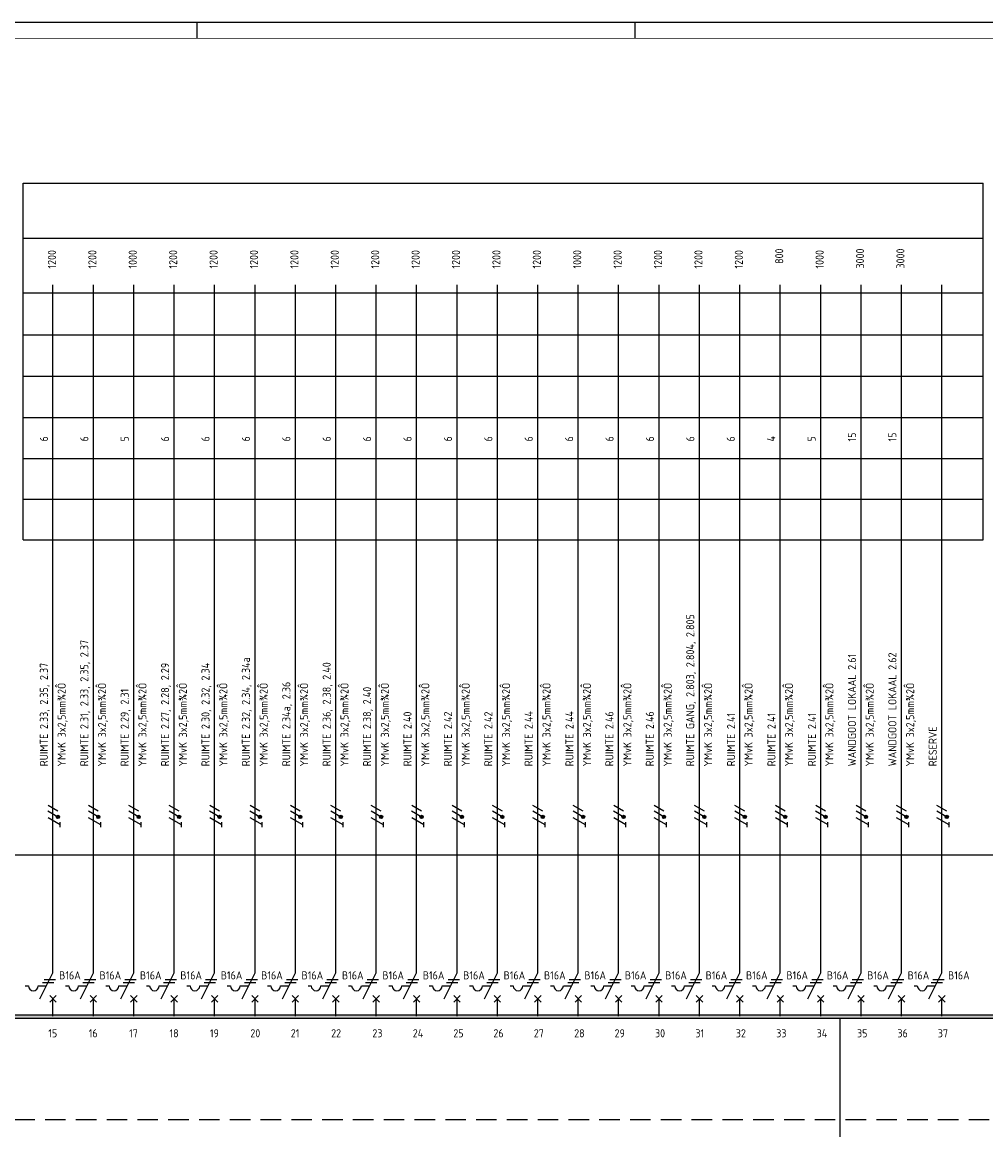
# Model space of a CAD drawing. Header units: millimetres. Extents: x 0 to 841, y 0 to 594.
# Tile 3 of 4: x 286 to 585, y 251 to 594. Entities that reach past the tile are written whole.
import ezdxf
from ezdxf.enums import TextEntityAlignment as Align

# ---------------------------------------------------------------- set-up
doc = ezdxf.new("R2010")
doc.units = ezdxf.units.MM
doc.linetypes.add('HIDDEN', pattern=[9.525, 6.35, -3.175])
for name, color, linetype in [('1', 7, 'CONTINUOUS'), ('40', 1, 'CONTINUOUS'), ('70', 1, 'CONTINUOUS'), ('71', 2, 'CONTINUOUS'), ('73', 4, 'CONTINUOUS'), ('EL$2B---_KADER', 4, 'CONTINUOUS'), ('LIJN018', 210, 'CONTINUOUS'), ('LIJN025', 10, 'CONTINUOUS'), ('LIJN035', 50, 'CONTINUOUS'), ('LIJN050', 90, 'CONTINUOUS'), ('TEKST25', 10, 'CONTINUOUS'), ('TEKST35', 50, 'CONTINUOUS'), ('TEKST50', 90, 'CONTINUOUS')]:
    doc.layers.add(name, color=color, linetype=linetype)
doc.styles.add('5_0', font='iso.shx')
doc.styles.add('ISO', font='ISO.SHX')
doc.styles.add('NEN', font='iso.shx')
doc.styles.add('ROMAND', font='romand')

# ---------------------------------------------------------------- blocks, each defined once
blk = doc.blocks.new('A1')
at = {"layer": 'LIJN025'}
for p, q in [((340.5, 589), (340.5, 594)), ((476, 589), (476, 594))]:
    blk.add_line(p, q, dxfattribs=at)
blk.add_lwpolyline([(0, 0), (0, 594), (841, 594), (841, 0)], close=True, dxfattribs=at)
at = {"layer": 'LIJN050', "const_width": 0.2}
blk.add_lwpolyline([(836, 5), (836, 589), (25, 589), (25, 5)], close=True, dxfattribs=at)
at = {"layer": 'TEKST25', "style": 'ROMAND', "width": 2.899115}
blk.add_attdef('STATUS', text='', height=2.5, dxfattribs=at).set_placement((795, 71.5), (834, 71.5), align=Align.FIT)
at = {"layer": 'TEKST25', "style": 'ISO'}
for tag, p in [('E', (796.25, 66)), ('NAAM-E', (807.75, 66)), ('DATUM-E', (826, 66)), ('D', (796.25, 61)), ('NAAM-D', (807.75, 61)), ('DATUM-D', (826, 61)), ('C', (796.25, 56)), ('NAAM-C', (807.75, 56)), ('DATUM-C', (826, 56)), ('B', (796.25, 51)), ('NAAM-B', (807.75, 51)), ('DATUM-B', (826, 51)), ('A', (796.25, 46)), ('NAAM-A', (807.75, 46)), ('DATUM-A', (826, 46))]:
    blk.add_attdef(tag, text='', height=2.5, dxfattribs=at).set_placement(p, align=Align.CENTER)
for tag, p in [('DATUM', (673.75, 36.25)), ('SCHAAL', (709, 36.25)), ('GETEKEND', (739.25, 36.25)), ('GECONTOL.', (774, 36.25)), ('FORMAAT', (804.25, 28.25))]:
    blk.add_attdef(tag, p, '', height=2.5, dxfattribs=at)
at = {"layer": 'TEKST35', "style": 'ISO'}
for tag, p in [('PROJECT', (675.5, 72.5)), ('PLAATS', (675.5, 63.5)), ('INSTALLATIE-REGEL1', (675.5, 52.5)), ('INSTALLATIE-REGEL2', (675.5, 43.5))]:
    blk.add_attdef(tag, p, '', height=4, dxfattribs=at)
blk.add_attdef('PROJ.NR.', text='', height=4, dxfattribs=at).set_placement((822, 23), align=Align.CENTER)
at = {"layer": 'TEKST50', "style": 'ISO'}
blk.add_attdef('FILE-NAAM', text='', height=5, dxfattribs=at).set_placement((814.5, 7.5), align=Align.CENTER)

msp = doc.modelspace()

# ---------------------------------------------------------------- linework, layer by layer
at = {"layer": '1', "color": 1}
for p, q in [((297.35, 348.13), (294.36, 349.86)), ((297.43, 349.86), (294.39, 351.61)), ((309.85, 348.13), (306.86, 349.86)), ((309.93, 349.86), (306.89, 351.61)), ((322.35, 348.13), (319.36, 349.86)), ((322.43, 349.86), (319.39, 351.61)), ((334.85, 348.13), (331.86, 349.86)), ((334.93, 349.86), (331.89, 351.61)), ((347.35, 348.13), (344.36, 349.86)), ((347.43, 349.86), (344.39, 351.61)), ((359.85, 348.13), (356.86, 349.86)), ((359.93, 349.86), (356.89, 351.61)), ((372.35, 348.13), (369.36, 349.86)), ((372.43, 349.86), (369.39, 351.61)), ((384.85, 348.13), (381.86, 349.86)), ((384.93, 349.86), (381.89, 351.61)), ((397.35, 348.13), (394.36, 349.86)), ((397.43, 349.86), (394.39, 351.61)), ((409.85, 348.13), (406.86, 349.86)), ((409.93, 349.86), (406.89, 351.61)), ((422.35, 348.13), (419.36, 349.86)), ((422.43, 349.86), (419.39, 351.61)), ((434.85, 348.13), (431.86, 349.86)), ((434.93, 349.86), (431.89, 351.61)), ((447.35, 348.13), (444.36, 349.86)), ((447.43, 349.86), (444.39, 351.61)), ((459.85, 348.13), (456.86, 349.86)), ((459.93, 349.86), (456.89, 351.61)), ((472.35, 348.13), (469.36, 349.86)), ((472.43, 349.86), (469.39, 351.61)), ((484.85, 348.13), (481.86, 349.86)), ((484.93, 349.86), (481.89, 351.61)), ((497.35, 348.13), (494.36, 349.86)), ((497.43, 349.86), (494.39, 351.61)), ((509.85, 348.13), (506.86, 349.86)), ((509.93, 349.86), (506.89, 351.61)), ((522.35, 348.13), (519.36, 349.86)), ((522.43, 349.86), (519.39, 351.61)), ((534.85, 348.13), (531.86, 349.86)), ((534.93, 349.86), (531.89, 351.61)), ((547.35, 348.13), (544.36, 349.86)), ((547.43, 349.86), (544.39, 351.61)), ((559.85, 348.13), (556.86, 349.86)), ((559.93, 349.86), (556.89, 351.61)), ((572.35, 348.13), (569.36, 349.86)), ((572.43, 349.86), (569.39, 351.61)), ((298.18, 345.7), (294.39, 347.88)), ((310.68, 345.7), (306.89, 347.88)), ((323.18, 345.7), (319.39, 347.88)), ((335.68, 345.7), (331.89, 347.88)), ((348.18, 345.7), (344.39, 347.88)), ((360.68, 345.7), (356.89, 347.88)), ((373.18, 345.7), (369.39, 347.88)), ((385.68, 345.7), (381.89, 347.88)), ((398.18, 345.7), (394.39, 347.88)), ((410.68, 345.7), (406.89, 347.88)), ((423.18, 345.7), (419.39, 347.88)), ((435.68, 345.7), (431.89, 347.88)), ((448.18, 345.7), (444.39, 347.88)), ((460.68, 345.7), (456.89, 347.88)), ((473.18, 345.7), (469.39, 347.88)), ((485.68, 345.7), (481.89, 347.88)), ((498.18, 345.7), (494.39, 347.88)), ((510.68, 345.7), (506.89, 347.88)), ((523.18, 345.7), (519.39, 347.88)), ((535.68, 345.7), (531.89, 347.88)), ((548.18, 345.7), (544.39, 347.88)), ((560.68, 345.7), (556.89, 347.88)), ((573.18, 345.7), (569.39, 347.88))]:
    msp.add_line(p, q, dxfattribs=at)
at = {"layer": '1', "color": 2}
for p, q in [((291.89, 291.84), (295.91, 299.88)), ((304.39, 291.84), (308.41, 299.88)), ((316.89, 291.84), (320.91, 299.88)), ((329.39, 291.84), (333.41, 299.88)), ((341.89, 291.84), (345.91, 299.88)), ((354.39, 291.84), (358.41, 299.88)), ((366.89, 291.84), (370.91, 299.88)), ((379.39, 291.84), (383.41, 299.88)), ((391.89, 291.84), (395.91, 299.88)), ((404.39, 291.84), (408.41, 299.88)), ((416.89, 291.84), (420.91, 299.88)), ((429.39, 291.84), (433.41, 299.88)), ((441.89, 291.84), (445.91, 299.88)), ((454.39, 291.84), (458.41, 299.88)), ((466.89, 291.84), (470.91, 299.88)), ((479.39, 291.84), (483.41, 299.88)), ((491.89, 291.84), (495.91, 299.88)), ((504.39, 291.84), (508.41, 299.88)), ((516.89, 291.84), (520.91, 299.88)), ((529.39, 291.84), (533.41, 299.88)), ((541.89, 291.84), (545.91, 299.88)), ((554.39, 291.84), (558.41, 299.88)), ((566.89, 291.84), (570.91, 299.88)), ((287.31, 295.84), (288.31, 295.84)), ((291.31, 295.84), (293.89, 295.84)), ((299.81, 295.84), (300.81, 295.84)), ((303.81, 295.84), (306.39, 295.84)), ((312.31, 295.84), (313.31, 295.84)), ((316.31, 295.84), (318.89, 295.84)), ((324.81, 295.84), (325.81, 295.84)), ((328.81, 295.84), (331.39, 295.84)), ((337.31, 295.84), (338.31, 295.84)), ((341.31, 295.84), (343.89, 295.84)), ((349.81, 295.84), (350.81, 295.84)), ((353.81, 295.84), (356.39, 295.84)), ((362.31, 295.84), (363.31, 295.84)), ((366.31, 295.84), (368.89, 295.84)), ((374.81, 295.84), (375.81, 295.84)), ((378.81, 295.84), (381.39, 295.84)), ((387.31, 295.84), (388.31, 295.84)), ((391.31, 295.84), (393.89, 295.84)), ((399.81, 295.84), (400.81, 295.84)), ((403.81, 295.84), (406.39, 295.84)), ((412.31, 295.84), (413.31, 295.84)), ((416.31, 295.84), (418.89, 295.84)), ((424.81, 295.84), (425.81, 295.84)), ((428.81, 295.84), (431.39, 295.84)), ((437.31, 295.84), (438.31, 295.84)), ((441.31, 295.84), (443.89, 295.84)), ((449.81, 295.84), (450.81, 295.84)), ((453.81, 295.84), (456.39, 295.84)), ((462.31, 295.84), (463.31, 295.84)), ((466.31, 295.84), (468.89, 295.84)), ((474.81, 295.84), (475.81, 295.84)), ((478.81, 295.84), (481.39, 295.84)), ((487.31, 295.84), (488.31, 295.84)), ((491.31, 295.84), (493.89, 295.84)), ((499.81, 295.84), (500.81, 295.84)), ((503.81, 295.84), (506.39, 295.84)), ((512.31, 295.84), (513.31, 295.84)), ((516.31, 295.84), (518.89, 295.84)), ((524.81, 295.84), (525.81, 295.84)), ((528.81, 295.84), (531.39, 295.84)), ((537.31, 295.84), (538.31, 295.84)), ((541.31, 295.84), (543.89, 295.84)), ((549.81, 295.84), (550.81, 295.84)), ((553.81, 295.84), (556.39, 295.84)), ((562.31, 295.84), (563.31, 295.84)), ((566.31, 295.84), (568.89, 295.84))]:
    msp.add_line(p, q, dxfattribs=at)
at = {"layer": '1', "color": 1}
for centre in [(297.43, 348.11), (309.93, 348.11), (322.43, 348.11), (334.93, 348.11), (347.43, 348.11), (359.93, 348.11), (372.43, 348.11), (384.93, 348.11), (397.43, 348.11), (409.93, 348.11), (422.43, 348.11), (434.93, 348.11), (447.43, 348.11), (459.93, 348.11), (472.43, 348.11), (484.93, 348.11), (497.43, 348.11), (509.93, 348.11), (522.43, 348.11), (534.93, 348.11), (547.43, 348.11), (559.93, 348.11), (572.43, 348.11)]:
    msp.add_circle(centre, 0.5, dxfattribs=at)
at = {"layer": '1', "color": 2}
for centre in [(289.81, 295.84), (302.31, 295.84), (314.81, 295.84), (327.31, 295.84), (339.81, 295.84), (352.31, 295.84), (364.81, 295.84), (377.31, 295.84), (389.81, 295.84), (402.31, 295.84), (414.81, 295.84), (427.31, 295.84), (439.81, 295.84), (452.31, 295.84), (464.81, 295.84), (477.31, 295.84), (489.81, 295.84), (502.31, 295.84), (514.81, 295.84), (527.31, 295.84), (539.81, 295.84), (552.31, 295.84), (564.81, 295.84)]:
    msp.add_arc(centre, 1.5, 180, 0, dxfattribs=at)
at = {"layer": '70'}
for p, q in [((298.17, 344.98), (298.17, 346.54)), ((310.67, 344.98), (310.67, 346.54)), ((323.17, 344.98), (323.17, 346.54)), ((335.67, 344.98), (335.67, 346.54)), ((348.17, 344.98), (348.17, 346.54)), ((360.67, 344.98), (360.67, 346.54)), ((373.17, 344.98), (373.17, 346.54)), ((385.67, 344.98), (385.67, 346.54)), ((398.17, 344.98), (398.17, 346.54)), ((410.67, 344.98), (410.67, 346.54)), ((423.17, 344.98), (423.17, 346.54)), ((435.67, 344.98), (435.67, 346.54)), ((448.17, 344.98), (448.17, 346.54)), ((460.67, 344.98), (460.67, 346.54)), ((473.17, 344.98), (473.17, 346.54)), ((485.67, 344.98), (485.67, 346.54)), ((498.17, 344.98), (498.17, 346.54)), ((510.67, 344.98), (510.67, 346.54)), ((523.17, 344.98), (523.17, 346.54)), ((535.67, 344.98), (535.67, 346.54)), ((548.17, 344.98), (548.17, 346.54)), ((560.67, 344.98), (560.67, 346.54)), ((573.17, 344.98), (573.17, 346.54)), ((292.64, 296.84), (296.14, 296.84)), ((293.14, 297.84), (296.64, 297.84)), ((305.14, 296.84), (308.64, 296.84)), ((305.64, 297.84), (309.14, 297.84)), ((317.64, 296.84), (321.14, 296.84)), ((318.14, 297.84), (321.64, 297.84)), ((330.14, 296.84), (333.64, 296.84)), ((330.64, 297.84), (334.14, 297.84)), ((342.64, 296.84), (346.14, 296.84)), ((343.14, 297.84), (346.64, 297.84)), ((355.14, 296.84), (358.64, 296.84)), ((355.64, 297.84), (359.14, 297.84)), ((367.64, 296.84), (371.14, 296.84)), ((368.14, 297.84), (371.64, 297.84)), ((380.14, 296.84), (383.64, 296.84)), ((380.64, 297.84), (384.14, 297.84)), ((392.64, 296.84), (396.14, 296.84)), ((393.14, 297.84), (396.64, 297.84)), ((405.14, 296.84), (408.64, 296.84)), ((405.64, 297.84), (409.14, 297.84)), ((417.64, 296.84), (421.14, 296.84)), ((418.14, 297.84), (421.64, 297.84)), ((430.14, 296.84), (433.64, 296.84)), ((430.64, 297.84), (434.14, 297.84)), ((442.64, 296.84), (446.14, 296.84)), ((443.14, 297.84), (446.64, 297.84)), ((455.14, 296.84), (458.64, 296.84)), ((455.64, 297.84), (459.14, 297.84)), ((467.64, 296.84), (471.14, 296.84)), ((468.14, 297.84), (471.64, 297.84)), ((480.14, 296.84), (483.64, 296.84)), ((480.64, 297.84), (484.14, 297.84)), ((492.64, 296.84), (496.14, 296.84)), ((493.14, 297.84), (496.64, 297.84)), ((505.14, 296.84), (508.64, 296.84)), ((505.64, 297.84), (509.14, 297.84)), ((517.64, 296.84), (521.14, 296.84)), ((518.14, 297.84), (521.64, 297.84)), ((530.14, 296.84), (533.64, 296.84)), ((530.64, 297.84), (534.14, 297.84)), ((542.64, 296.84), (546.14, 296.84)), ((543.14, 297.84), (546.64, 297.84)), ((555.14, 296.84), (558.64, 296.84)), ((555.64, 297.84), (559.14, 297.84)), ((567.64, 296.84), (571.14, 296.84)), ((568.14, 297.84), (571.64, 297.84))]:
    msp.add_line(p, q, dxfattribs=at)
at = {"layer": '70', "const_width": 0.5}
for points in [[(297.43, 348.36, 1), (297.43, 347.86, 1)], [(309.93, 348.36, 1), (309.93, 347.86, 1)], [(322.43, 348.36, 1), (322.43, 347.86, 1)], [(334.93, 348.36, 1), (334.93, 347.86, 1)], [(347.43, 348.36, 1), (347.43, 347.86, 1)], [(359.93, 348.36, 1), (359.93, 347.86, 1)], [(372.43, 348.36, 1), (372.43, 347.86, 1)], [(384.93, 348.36, 1), (384.93, 347.86, 1)], [(397.43, 348.36, 1), (397.43, 347.86, 1)], [(409.93, 348.36, 1), (409.93, 347.86, 1)], [(422.43, 348.36, 1), (422.43, 347.86, 1)], [(434.93, 348.36, 1), (434.93, 347.86, 1)], [(447.43, 348.36, 1), (447.43, 347.86, 1)], [(459.93, 348.36, 1), (459.93, 347.86, 1)], [(472.43, 348.36, 1), (472.43, 347.86, 1)], [(484.93, 348.36, 1), (484.93, 347.86, 1)], [(497.43, 348.36, 1), (497.43, 347.86, 1)], [(509.93, 348.36, 1), (509.93, 347.86, 1)], [(522.43, 348.36, 1), (522.43, 347.86, 1)]]:
    msp.add_lwpolyline(points, format="xyb", close=True, dxfattribs=at)
at = {"layer": '70'}
for centre, start, end in [((534.93, 348.11), 90, 270), ((534.93, 348.11), 270, 90), ((547.43, 348.11), 90, 270), ((547.43, 348.11), 270, 90), ((559.93, 348.11), 90, 270), ((559.93, 348.11), 270, 90), ((572.43, 348.11), 90, 270), ((572.43, 348.11), 270, 90)]:
    msp.add_arc(centre, 0.25, start, end, dxfattribs=at)
at = {"layer": '71'}
for p, q in [((296.91, 290.84), (294.91, 292.84)), ((294.91, 290.84), (296.91, 292.84)), ((309.41, 290.84), (307.41, 292.84)), ((307.41, 290.84), (309.41, 292.84)), ((321.91, 290.84), (319.91, 292.84)), ((319.91, 290.84), (321.91, 292.84)), ((334.41, 290.84), (332.41, 292.84)), ((332.41, 290.84), (334.41, 292.84)), ((346.91, 290.84), (344.91, 292.84)), ((344.91, 290.84), (346.91, 292.84)), ((359.41, 290.84), (357.41, 292.84)), ((357.41, 290.84), (359.41, 292.84)), ((371.91, 290.84), (369.91, 292.84)), ((369.91, 290.84), (371.91, 292.84)), ((384.41, 290.84), (382.41, 292.84)), ((382.41, 290.84), (384.41, 292.84)), ((394.91, 290.84), (396.91, 292.84)), ((396.91, 290.84), (394.91, 292.84)), ((409.41, 290.84), (407.41, 292.84)), ((407.41, 290.84), (409.41, 292.84)), ((421.91, 290.84), (419.91, 292.84)), ((419.91, 290.84), (421.91, 292.84)), ((434.41, 290.84), (432.41, 292.84)), ((432.41, 290.84), (434.41, 292.84)), ((446.91, 290.84), (444.91, 292.84)), ((444.91, 290.84), (446.91, 292.84)), ((459.41, 290.84), (457.41, 292.84)), ((457.41, 290.84), (459.41, 292.84)), ((471.91, 290.84), (469.91, 292.84)), ((469.91, 290.84), (471.91, 292.84)), ((484.41, 290.84), (482.41, 292.84)), ((482.41, 290.84), (484.41, 292.84)), ((496.91, 290.84), (494.91, 292.84)), ((494.91, 290.84), (496.91, 292.84)), ((509.41, 290.84), (507.41, 292.84)), ((507.41, 290.84), (509.41, 292.84)), ((521.91, 290.84), (519.91, 292.84)), ((519.91, 290.84), (521.91, 292.84)), ((534.41, 290.84), (532.41, 292.84)), ((532.41, 290.84), (534.41, 292.84)), ((546.91, 290.84), (544.91, 292.84)), ((544.91, 290.84), (546.91, 292.84)), ((559.41, 290.84), (557.41, 292.84)), ((557.41, 290.84), (559.41, 292.84)), ((571.91, 290.84), (569.91, 292.84)), ((569.91, 290.84), (571.91, 292.84))]:
    msp.add_line(p, q, dxfattribs=at)
at = {"layer": '73'}
for p, q in [((257.87, 286.86), (718.12, 286.86)), ((257.87, 285.86), (718.12, 285.86))]:
    msp.add_line(p, q, dxfattribs=at)
msp.add_solid([(718.12, 285.86), (718.12, 286.86), (257.87, 285.86), (257.87, 286.86)], dxfattribs=at)
at = {"layer": 'LIJN018', "color": 9, "linetype": 'Continuous'}
for p, q in [((286.67, 433.86), (286.67, 544.21)), ((286.67, 544.21), (583.72, 544.21)), ((286.67, 527.21), (583.72, 527.21)), ((286.67, 510.24), (583.72, 510.24)), ((286.67, 497.24), (583.72, 497.24)), ((286.67, 484.47), (583.72, 484.47)), ((286.67, 471.66), (583.72, 471.66)), ((286.67, 458.96), (583.72, 458.96)), ((286.67, 446.46), (583.72, 446.46)), ((286.67, 433.86), (583.72, 433.86))]:
    msp.add_line(p, q, dxfattribs=at)
at = {"layer": 'LIJN018', "color": 9}
msp.add_line((583.72, 433.86), (583.72, 544.21), dxfattribs=at)
at = {"layer": 'LIJN025', "linetype": 'HIDDEN'}
for p, q in [((53.25, 336.43), (737.97, 336.43)), ((105.75, 336.43), (737.97, 336.43)), ((737.97, 254.43), (53.25, 254.43))]:
    msp.add_line(p, q, dxfattribs=at)
at = {"layer": 'LIJN035'}
for p, q in [((295.91, 299.88), (295.91, 512.68)), ((308.41, 299.88), (308.41, 512.68)), ((320.91, 299.88), (320.91, 512.68)), ((333.41, 299.88), (333.41, 512.68)), ((345.91, 299.88), (345.91, 512.68)), ((358.41, 299.88), (358.41, 512.68)), ((370.91, 299.88), (370.91, 512.68)), ((383.41, 299.88), (383.41, 512.68)), ((395.91, 299.88), (395.91, 512.68)), ((408.41, 299.88), (408.41, 512.68)), ((420.91, 299.88), (420.91, 512.68)), ((433.41, 299.88), (433.41, 512.68)), ((445.91, 299.88), (445.91, 512.68)), ((458.41, 299.88), (458.41, 512.68)), ((470.91, 299.88), (470.91, 512.68)), ((483.41, 299.88), (483.41, 512.68)), ((495.91, 299.88), (495.91, 512.68)), ((508.41, 299.88), (508.41, 512.68)), ((520.91, 299.88), (520.91, 512.68)), ((533.41, 299.88), (533.41, 512.68)), ((545.91, 299.88), (545.91, 512.68)), ((558.41, 299.88), (558.41, 512.68)), ((570.91, 299.88), (570.91, 512.68)), ((295.91, 286.43), (295.91, 291.93)), ((308.41, 286.43), (308.41, 291.93)), ((320.91, 286.43), (320.91, 291.93)), ((333.41, 286.43), (333.41, 291.93)), ((345.91, 286.43), (345.91, 291.93)), ((358.41, 286.43), (358.41, 291.93)), ((370.91, 286.43), (370.91, 291.93)), ((383.41, 286.43), (383.41, 291.93)), ((395.91, 286.43), (395.91, 291.93)), ((408.41, 286.43), (408.41, 291.93)), ((420.91, 286.43), (420.91, 291.93)), ((433.41, 286.43), (433.41, 291.93)), ((445.91, 286.43), (445.91, 291.93)), ((458.41, 286.43), (458.41, 291.93)), ((470.91, 286.43), (470.91, 291.93)), ((483.41, 286.43), (483.41, 291.93)), ((495.91, 286.43), (495.91, 291.93)), ((508.41, 286.43), (508.41, 291.93)), ((520.91, 286.43), (520.91, 291.93)), ((533.41, 286.43), (533.41, 291.93)), ((545.91, 286.43), (545.91, 291.93)), ((558.41, 286.43), (558.41, 291.93)), ((570.91, 286.43), (570.91, 291.93)), ((539.49, 232.53), (539.49, 285.93))]:
    msp.add_line(p, q, dxfattribs=at)

# ---------------------------------------------------------------- block references
at = {"layer": 'EL$2B---_KADER'}
msp.add_blockref('A1', (0, 0), dxfattribs=at)

# ---------------------------------------------------------------- texts
at = {"layer": '40', "style": 'NEN'}
for s, p in [('1200', (296.84, 517.77)), ('1200', (309.34, 517.77)), ('1000', (321.84, 517.77)), ('1200', (334.34, 517.77)), ('1200', (346.84, 517.77)), ('1200', (359.34, 517.77)), ('1200', (371.84, 517.77)), ('1200', (384.34, 517.77)), ('1200', (396.84, 517.77)), ('1200', (409.34, 517.77)), ('1200', (421.84, 517.77)), ('1200', (434.34, 517.77)), ('1200', (446.84, 517.77)), ('1000', (459.34, 517.77)), ('1200', (471.84, 517.77)), ('1200', (484.34, 517.77)), ('1200', (496.84, 517.77)), ('1200', (509.34, 517.77)), ('1000', (534.34, 517.77)), ('3000', (546.84, 517.77)), ('3000', (559.34, 517.77)), (' 800', (521.84, 517.77)), ('15', (544.34, 464.27)), ('15', (556.84, 464.27)), ('6', (294.34, 464.27)), ('6', (306.84, 464.27)), ('5', (319.34, 464.27)), ('6', (331.84, 464.27)), ('6', (344.34, 464.27)), ('6', (356.84, 464.27)), ('6', (369.34, 464.27)), ('6', (381.84, 464.27)), ('6', (394.34, 464.27)), ('6', (406.84, 464.27)), ('6', (419.34, 464.27)), ('6', (431.84, 464.27)), ('6', (444.34, 464.27)), ('6', (456.84, 464.27)), ('6', (469.34, 464.27)), ('6', (481.84, 464.27)), ('6', (494.34, 464.27)), ('6', (506.84, 464.27)), ('4', (519.34, 464.27)), ('5', (531.84, 464.27)), ('RUIMTE GANG, 2.803, 2.804, 2.805', (494.3, 363.77)), ('RUIMTE 2.31, 2.33, 2.35, 2.37 ', (306.84, 363.77)), ('RUIMTE 2.32, 2.34, 2.34a', (356.84, 363.77)), ('WANDGOOT LOKAAL 2.61', (544.34, 363.77)), ('WANDGOOT LOKAAL 2.62', (556.84, 363.77)), ('RUIMTE 2.33, 2.35, 2.37 ', (294.34, 363.77)), ('RUIMTE 2.27, 2.28, 2.29', (331.84, 363.77)), ('RUIMTE 2.30, 2.32, 2.34', (344.34, 363.77)), ('RUIMTE 2.36, 2.38, 2.40', (381.84, 363.77)), (' YMvK 3x2,5mm¾2Ô', (299.84, 362.27)), (' YMvK 3x2,5mm¾2Ô', (312.34, 362.27)), (' YMvK 3x2,5mm¾2Ô', (324.84, 362.27)), (' YMvK 3x2,5mm¾2Ô', (337.34, 362.27)), (' YMvK 3x2,5mm¾2Ô', (349.84, 362.27)), (' YMvK 3x2,5mm¾2Ô', (362.34, 362.27)), (' YMvK 3x2,5mm¾2Ô', (374.84, 362.27)), (' YMvK 3x2,5mm¾2Ô', (387.34, 362.27)), (' YMvK 3x2,5mm¾2Ô', (399.84, 362.27)), (' YMvK 3x2,5mm¾2Ô', (412.34, 362.27)), (' YMvK 3x2,5mm¾2Ô', (424.84, 362.27)), (' YMvK 3x2,5mm¾2Ô', (437.34, 362.27)), (' YMvK 3x2,5mm¾2Ô', (449.84, 362.27)), (' YMvK 3x2,5mm¾2Ô', (462.34, 362.27)), (' YMvK 3x2,5mm¾2Ô', (462.34, 362.27)), (' YMvK 3x2,5mm¾2Ô', (474.84, 362.27)), (' YMvK 3x2,5mm¾2Ô', (487.34, 362.27)), (' YMvK 3x2,5mm¾2Ô', (499.84, 362.27)), (' YMvK 3x2,5mm¾2Ô', (512.34, 362.27)), (' YMvK 3x2,5mm¾2Ô', (524.84, 362.27)), (' YMvK 3x2,5mm¾2Ô', (537.34, 362.27)), (' YMvK 3x2,5mm¾2Ô', (549.84, 362.27)), (' YMvK 3x2,5mm¾2Ô', (562.34, 362.27)), ('RUIMTE 2.29, 2.31', (319.34, 363.77)), ('RUIMTE 2.34a, 2.36', (369.34, 363.77)), ('RUIMTE 2.38, 2.40', (394.34, 363.77)), ('RUIMTE 2.40', (406.84, 363.77)), ('RUIMTE 2.42', (419.34, 363.77)), ('RUIMTE 2.42', (431.84, 363.77)), ('RUIMTE 2.44', (444.3, 363.77)), ('RUIMTE 2.44', (456.95, 363.77)), ('RUIMTE 2.46', (469.3, 363.77)), ('RUIMTE 2.46', (481.8, 363.77)), ('RUIMTE 2.41', (506.95, 363.77)), ('RUIMTE 2.41', (519.45, 363.77)), ('RUIMTE 2.41', (531.95, 363.77)), ('RESERVE', (569.34, 363.77))]:
    msp.add_text(s, height=2.5, rotation=90, dxfattribs=at).set_placement(p)
for p in [(297.82, 297.85), (310.32, 297.85), (322.82, 297.85), (335.32, 297.85), (347.82, 297.85), (360.32, 297.85), (372.82, 297.85), (385.32, 297.85), (397.82, 297.85), (410.32, 297.85), (422.82, 297.85), (435.32, 297.85), (447.82, 297.85), (460.32, 297.85), (472.82, 297.85), (485.32, 297.85), (497.82, 297.85), (510.32, 297.85), (522.82, 297.85), (535.32, 297.85), (547.82, 297.85), (560.32, 297.85), (572.82, 297.85)]:
    msp.add_text('B16A', height=2.5, dxfattribs=at).set_placement(p)
at = {"layer": 'TEKST25', "style": '5_0'}
for s, p in [('15', (294.47, 279.93)), ('16', (306.97, 279.93)), ('17', (319.47, 279.93)), ('18', (331.97, 279.93)), ('19', (344.47, 279.93)), ('20', (356.97, 279.93)), ('21', (369.47, 279.93)), ('22', (381.97, 279.93)), ('23', (394.72, 279.93)), ('24', (407.22, 279.93)), ('25', (419.77, 279.93)), ('26', (432.16, 279.93)), ('27', (444.66, 279.93)), ('28', (457.16, 279.93)), ('29', (469.66, 279.93)), ('30', (482.16, 279.93)), ('31', (494.66, 279.93)), ('32', (507.16, 279.93)), ('33', (519.66, 279.93)), ('34', (532.16, 279.93)), ('35', (544.66, 279.93)), ('36', (557.16, 279.93)), ('37', (569.66, 279.93))]:
    msp.add_text(s, height=2.5, dxfattribs=at).set_placement(p)

doc.saveas('drawing.dxf')
